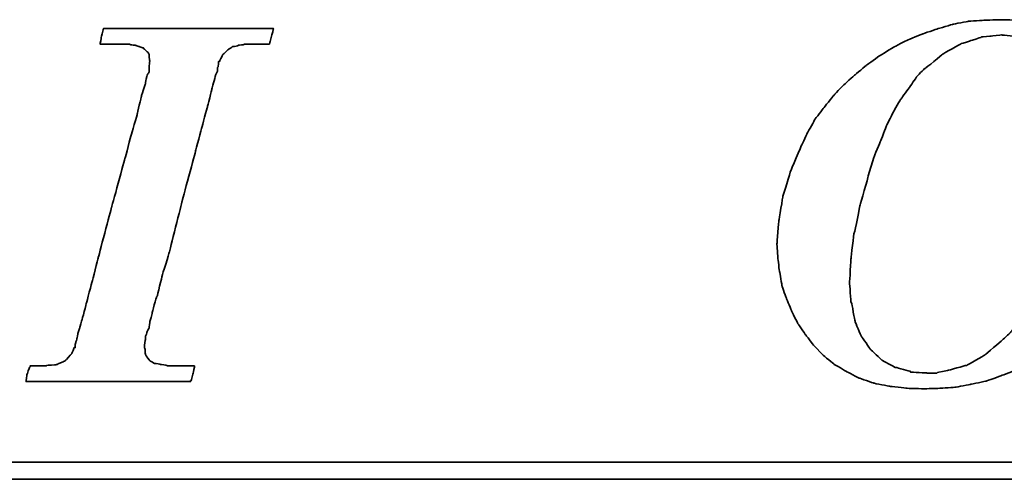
# Model space of a CAD drawing. Header units: millimetres. Extents: x 348 to 647, y 366 to 462.
# Tile 32 of 56: x 578.29 to 586.9, y 396.45 to 400.47. Entities that reach past the tile are written whole.
import ezdxf

# ---------------------------------------------------------------- set-up
doc = ezdxf.new("R2010")
doc.units = ezdxf.units.MM
doc.header["$LTSCALE"] = 0.15
doc.layers.add('DIM', color=4, linetype='CONTINUOUS')
doc.layers.add('layer 1', color=7, linetype='CONTINUOUS')

# ---------------------------------------------------------------- blocks, each defined once
blk = doc.blocks.new('TBI MOTION logo(完整正式版)')
at = {"layer": 'layer 1', "color": 22, "lineweight": 35}
for points, knots in [([(-11.34375, -6.98375), (-11.34375, -6.98375), (-10.91375, -7.43875), (-10.91375, -7.43875), (-10.91375, -7.43875), (-10.91375, -7.43875), (-10.38625, -7.87125), (-10.38625, -7.87125), (-10.38625, -7.87125), (-10.38625, -7.87125), (-9.81125, -8.20375), (-9.81125, -8.20375), (-9.81125, -8.20375), (-9.81125, -8.20375), (-9.21125, -8.51875), (-9.21125, -8.51875), (-9.21125, -8.51875), (-9.21125, -8.51875), (-8.51625, -8.75875), (-8.51625, -8.75875), (-8.51625, -8.75875), (-8.51625, -8.75875), (-7.77125, -8.90375), (-7.77125, -8.90375), (-7.77125, -8.90375), (-7.77125, -8.90375), (-6.97875, -8.99875), (-6.97875, -8.99875), (-6.97875, -8.99875), (-6.97875, -8.99875), (-6.14125, -9.02375), (-6.14125, -9.02375), (-6.14125, -9.02375), (-6.14125, -9.02375), (-5.37125, -8.99875), (-5.37125, -8.99875), (-5.37125, -8.99875), (-5.37125, -8.99875), (-4.65375, -8.94875), (-4.65375, -8.94875), (-4.65375, -8.94875), (-4.65375, -8.94875), (-3.93375, -8.80625), (-3.93375, -8.80625), (-3.93375, -8.80625), (-3.93375, -8.80625), (-3.21375, -8.66375), (-3.21375, -8.66375), (-3.21375, -8.66375), (-3.21375, -8.66375), (-2.49375, -8.39875), (-2.49375, -8.39875), (-2.49375, -8.39875), (-2.49375, -8.39875), (-1.79875, -8.13375), (-1.79875, -8.13375), (-1.79875, -8.13375), (-1.79875, -8.13375), (-1.17375, -7.84375), (-1.17375, -7.84375), (-1.17375, -7.84375), (-1.17375, -7.84375), (-0.52375, -7.46375), (-0.52375, -7.46375), (-0.52375, -7.46375), (-0.52375, -7.46375), (0.10124, -7.07875), (0.10124, -7.07875), (0.10124, -7.07875), (0.10124, -7.07875), (0.67625, -6.62375), (0.67625, -6.62375), (0.67625, -6.62375), (0.67625, -6.62375), (1.24874, -6.14375), (1.24874, -6.14375), (1.24874, -6.14375), (1.24874, -6.14375), (1.72874, -5.64125), (1.72874, -5.64125), (1.72874, -5.64125), (1.72874, -5.64125), (2.18624, -5.06375), (2.18624, -5.06375), (2.18624, -5.06375), (2.18624, -5.06375), (2.61625, -4.48874), (2.61625, -4.48874), (2.61625, -4.48874), (2.61625, -4.48874), (3.00125, -3.83874), (3.00125, -3.83874), (3.00125, -3.83874), (3.00125, -3.83874), (3.36124, -3.21374), (3.36124, -3.21374), (3.36124, -3.21374), (3.36124, -3.21374), (3.84374, -1.99125), (3.84374, -1.99125), (3.84374, -1.99125), (3.84374, -1.99125), (4.22625, -0.81875), (4.22625, -0.81875), (4.22625, -0.81875), (4.22625, -0.81875), (4.39125, 0.45624), (4.39125, 0.45624), (4.39125, 0.45624), (4.39125, 0.45624), (4.48874, 1.70124), (4.48874, 1.70124), (4.48874, 1.70124), (4.48874, 1.70124), (4.43874, 2.44625), (4.43874, 2.44625), (4.43874, 2.44625), (4.43874, 2.44625), (4.36874, 3.14125), (4.36874, 3.14125), (4.36874, 3.14125), (4.36874, 3.14125), (4.25125, 3.81125), (4.25125, 3.81125), (4.25125, 3.81125), (4.25125, 3.81125), (4.03124, 4.41125), (4.03124, 4.41125), (4.03124, 4.41125), (4.03124, 4.41125), (3.74374, 5.01125), (3.74374, 5.01125), (3.74374, 5.01125), (3.74374, 5.01125), (3.43124, 5.58875), (3.43124, 5.58875), (3.43124, 5.58875), (3.43124, 5.58875), (3.02625, 6.09125), (3.02625, 6.09125), (3.02625, 6.09125), (3.02625, 6.09125), (2.59374, 6.54875), (2.59374, 6.54875), (2.59374, 6.54875), (2.59374, 6.54875), (2.09124, 6.98125), (2.09124, 6.98125), (2.09124, 6.98125), (2.09124, 6.98125), (1.56124, 7.36625), (1.56124, 7.36625), (1.56124, 7.36625), (1.56124, 7.36625), (0.98624, 7.67625), (0.98624, 7.67625), (0.98624, 7.67625), (0.98624, 7.67625), (0.38624, 7.96375), (0.38624, 7.96375), (0.38624, 7.96375), (0.38624, 7.96375), (-0.25875, 8.15625), (-0.25875, 8.15625), (-0.25875, 8.15625), (-0.25875, 8.15625), (-0.98125, 8.30125), (-0.98125, 8.30125), (-0.98125, 8.30125), (-0.98125, 8.30125), (-1.70124, 8.37125), (-1.70124, 8.37125), (-1.70124, 8.37125), (-1.70124, 8.37125), (-2.49375, 8.39624), (-2.49375, 8.39624), (-2.49375, 8.39624), (-2.49375, 8.39624), (-3.28625, 8.37125), (-3.28625, 8.37125), (-3.28625, 8.37125), (-3.28625, 8.37125), (-4.05125, 8.32125), (-4.05125, 8.32125), (-4.05125, 8.32125), (-4.05125, 8.32125), (-4.77375, 8.18125), (-4.77375, 8.18125), (-4.77375, 8.18125), (-4.77375, 8.18125), (-5.51625, 7.96375), (-5.51625, 7.96375), (-5.51625, 7.96375), (-5.51625, 7.96375), (-6.21125, 7.72625), (-6.21125, 7.72625), (-6.21125, 7.72625), (-6.21125, 7.72625), (-6.92875, 7.43625), (-6.92875, 7.43625), (-6.92875, 7.43625), (-6.92875, 7.43625), (-7.57875, 7.10125), (-7.57875, 7.10125), (-7.57875, 7.10125), (-7.57875, 7.10125), (-8.24875, 6.69125), (-8.24875, 6.69125), (-8.24875, 6.69125), (-8.24875, 6.69125), (-8.84875, 6.26125), (-8.84875, 6.26125), (-8.84875, 6.26125), (-8.84875, 6.26125), (-9.42625, 5.78125), (-9.42625, 5.78125), (-9.42625, 5.78125), (-9.42625, 5.78125), (-9.95375, 5.30125), (-9.95375, 5.30125), (-9.95375, 5.30125), (-9.95375, 5.30125), (-10.43375, 4.79624), (-10.43375, 4.79624), (-10.43375, 4.79624), (-10.43375, 4.79624), (-10.88875, 4.22125), (-10.88875, 4.22125), (-10.88875, 4.22125), (-10.88875, 4.22125), (-11.29875, 3.69375), (-11.29875, 3.69375), (-11.29875, 3.69375), (-11.29875, 3.69375), (-11.63375, 3.09125), (-11.63375, 3.09125), (-11.63375, 3.09125), (-11.63375, 3.09125), (-11.91875, 2.49625), (-11.91875, 2.49625), (-11.91875, 2.49625), (-11.91875, 2.49625), (-12.44875, 1.24625), (-12.44875, 1.24625), (-12.44875, 1.24625), (-12.44875, 1.24625), (-12.80875, 0.06874), (-12.80875, 0.06874), (-12.80875, 0.06874), (-12.80875, 0.06874), (-12.99875, -1.07875), (-12.99875, -1.07875), (-12.99875, -1.07875), (-12.99875, -1.07875), (-13.09375, -2.18375), (-13.09375, -2.18375), (-13.09375, -2.18375), (-13.09375, -2.18375), (-13.04875, -2.85375), (-13.04875, -2.85375), (-13.04875, -2.85375), (-13.04875, -2.85375), (-12.97375, -3.50375), (-12.97375, -3.50375), (-12.97375, -3.50375), (-12.97375, -3.50375), (-12.95375, -3.50375), (-12.95375, -3.50375), (-12.95375, -3.50375), (-12.95375, -3.50375), (-12.85375, -4.17375), (-12.85375, -4.17375), (-12.85375, -4.17375), (-12.85375, -4.17375), (-12.63875, -4.77624), (-12.63875, -4.77624), (-12.63875, -4.77624), (-12.63875, -4.77624), (-12.39875, -5.35125), (-12.39875, -5.35125), (-12.39875, -5.35125), (-12.39875, -5.35125), (-12.11375, -5.92875), (-12.11375, -5.92875), (-12.11375, -5.92875), (-12.11375, -5.92875), (-11.75375, -6.45375), (-11.75375, -6.45375), (-11.75375, -6.45375), (-11.75375, -6.45375), (-11.34375, -6.98375), (-11.34375, -6.98375)], [0, 0, 0, 0, 0.01369863, 0.01369863, 0.01369863, 0.01369864, 0.02739726, 0.02739726, 0.02739726, 0.02739727, 0.04109589, 0.04109589, 0.04109589, 0.0410959, 0.05479452, 0.05479452, 0.05479452, 0.05479453, 0.06849315, 0.06849315, 0.06849315, 0.06849316, 0.08219178, 0.08219178, 0.08219178, 0.08219179, 0.09589041, 0.09589041, 0.09589041, 0.09589042, 0.10958904, 0.10958904, 0.10958904, 0.10958905, 0.12328767, 0.12328767, 0.12328767, 0.12328768, 0.1369863, 0.1369863, 0.1369863, 0.13698631, 0.15068493, 0.15068493, 0.15068493, 0.15068494, 0.16438356, 0.16438356, 0.16438356, 0.16438357, 0.17808219, 0.17808219, 0.17808219, 0.1780822, 0.19178082, 0.19178082, 0.19178082, 0.19178083, 0.20547945, 0.20547945, 0.20547945, 0.20547946, 0.21917808, 0.21917808, 0.21917808, 0.21917809, 0.23287671, 0.23287671, 0.23287671, 0.23287672, 0.24657534, 0.24657534, 0.24657534, 0.24657535, 0.26027397, 0.26027397, 0.26027397, 0.26027398, 0.2739726, 0.2739726, 0.2739726, 0.27397261, 0.28767123, 0.28767123, 0.28767123, 0.28767124, 0.30136986, 0.30136986, 0.30136986, 0.30136987, 0.31506849, 0.31506849, 0.31506849, 0.3150685, 0.32876712, 0.32876712, 0.32876712, 0.32876713, 0.34246575, 0.34246575, 0.34246575, 0.34246576, 0.35616438, 0.35616438, 0.35616438, 0.35616439, 0.36986301, 0.36986301, 0.36986301, 0.36986302, 0.38356164, 0.38356164, 0.38356164, 0.38356165, 0.39726027, 0.39726027, 0.39726027, 0.39726028, 0.4109589, 0.4109589, 0.4109589, 0.41095891, 0.42465753, 0.42465753, 0.42465753, 0.42465754, 0.43835616, 0.43835616, 0.43835616, 0.43835617, 0.45205479, 0.45205479, 0.45205479, 0.4520548, 0.46575342, 0.46575342, 0.46575342, 0.46575343, 0.47945205, 0.47945205, 0.47945205, 0.47945206, 0.49315068, 0.49315068, 0.49315068, 0.49315069, 0.50684932, 0.50684932, 0.50684932, 0.50684933, 0.52054795, 0.52054795, 0.52054795, 0.52054796, 0.53424658, 0.53424658, 0.53424658, 0.53424659, 0.54794521, 0.54794521, 0.54794521, 0.54794522, 0.56164384, 0.56164384, 0.56164384, 0.56164385, 0.57534247, 0.57534247, 0.57534247, 0.57534248, 0.5890411, 0.5890411, 0.5890411, 0.58904111, 0.60273973, 0.60273973, 0.60273973, 0.60273974, 0.61643836, 0.61643836, 0.61643836, 0.61643837, 0.63013699, 0.63013699, 0.63013699, 0.630137, 0.64383562, 0.64383562, 0.64383562, 0.64383563, 0.65753425, 0.65753425, 0.65753425, 0.65753426, 0.67123288, 0.67123288, 0.67123288, 0.67123289, 0.68493151, 0.68493151, 0.68493151, 0.68493152, 0.69863014, 0.69863014, 0.69863014, 0.69863015, 0.71232877, 0.71232877, 0.71232877, 0.71232878, 0.7260274, 0.7260274, 0.7260274, 0.72602741, 0.73972603, 0.73972603, 0.73972603, 0.73972604, 0.75342466, 0.75342466, 0.75342466, 0.75342467, 0.76712329, 0.76712329, 0.76712329, 0.7671233, 0.78082192, 0.78082192, 0.78082192, 0.78082193, 0.79452055, 0.79452055, 0.79452055, 0.79452056, 0.80821918, 0.80821918, 0.80821918, 0.80821919, 0.82191781, 0.82191781, 0.82191781, 0.82191782, 0.83561644, 0.83561644, 0.83561644, 0.83561645, 0.84931507, 0.84931507, 0.84931507, 0.84931508, 0.8630137, 0.8630137, 0.8630137, 0.86301371, 0.87671233, 0.87671233, 0.87671233, 0.87671234, 0.89041096, 0.89041096, 0.89041096, 0.89041097, 0.90410959, 0.90410959, 0.90410959, 0.9041096, 0.91780822, 0.91780822, 0.91780822, 0.91780823, 0.93150685, 0.93150685, 0.93150685, 0.93150686, 0.94520548, 0.94520548, 0.94520548, 0.94520549, 0.95890411, 0.95890411, 0.95890411, 0.95890412, 0.97260274, 0.97260274, 0.97260274, 0.97260275, 0.98630137, 0.98630137, 0.98630137, 0.98630138, 1, 1, 1, 1]), ([(-40.59125, -7.94375), (-40.59125, -7.94375), (-40.97375, -7.94375), (-40.97375, -7.94375), (-40.97375, -7.94375), (-40.97375, -7.94375), (-41.38125, -7.94375), (-41.38125, -7.94375), (-41.38125, -7.94375), (-41.38125, -7.94375), (-41.54875, -7.94375), (-41.54875, -7.94375), (-41.54875, -7.94375), (-41.54875, -7.94375), (-41.59875, -7.94375), (-41.59875, -7.94375), (-41.59875, -7.94375), (-41.59875, -7.94375), (-41.88375, -7.94375), (-41.88375, -7.94375), (-41.88375, -7.94375), (-41.88375, -7.94375), (-41.90875, -7.91875), (-41.90875, -7.91875), (-41.90875, -7.91875), (-41.90875, -7.91875), (-42.19875, -7.87125), (-42.19875, -7.87125), (-42.19875, -7.87125), (-42.19875, -7.87125), (-42.43875, -7.82375), (-42.43875, -7.82375), (-42.43875, -7.82375), (-42.43875, -7.82375), (-42.45875, -7.82375), (-42.45875, -7.82375), (-42.45875, -7.82375), (-42.45875, -7.82375), (-42.48625, -7.82375), (-42.48625, -7.82375), (-42.48625, -7.82375), (-42.48625, -7.82375), (-42.67625, -7.72375), (-42.67625, -7.72375), (-42.67625, -7.72375), (-42.67625, -7.72375), (-42.70125, -7.70375), (-42.70125, -7.70375), (-42.70125, -7.70375), (-42.70125, -7.70375), (-42.72375, -7.67875), (-42.72375, -7.67875), (-42.72375, -7.67875), (-42.72375, -7.67875), (-42.86875, -7.48875), (-42.86875, -7.48875), (-42.86875, -7.48875), (-42.86875, -7.48875), (-42.89375, -7.43875), (-42.89375, -7.43875), (-42.89375, -7.43875), (-42.89375, -7.43875), (-42.91875, -7.38875), (-42.91875, -7.38875), (-42.91875, -7.38875), (-42.91875, -7.38875), (-42.93875, -7.12875), (-42.93875, -7.12875), (-42.93875, -7.12875), (-42.93875, -7.12875), (-42.96375, -7.10375), (-42.96375, -7.10375), (-42.96375, -7.10375), (-42.96375, -7.10375), (-42.96375, -7.05375), (-42.96375, -7.05375), (-42.96375, -7.05375), (-42.96375, -7.05375), (-42.96375, -7.00875), (-42.96375, -7.00875), (-42.96375, -7.00875), (-42.96375, -7.00875), (-42.91875, -6.69625), (-42.91875, -6.69625), (-42.91875, -6.69625), (-42.91875, -6.69625), (-42.91875, -6.62375), (-42.91875, -6.62375), (-42.91875, -6.62375), (-42.91875, -6.62375), (-42.91875, -6.59625), (-42.91875, -6.59625), (-42.91875, -6.59625), (-42.91875, -6.59625), (-42.91875, -6.57375), (-42.91875, -6.57375), (-42.91875, -6.57375), (-42.91875, -6.57375), (-42.91875, -6.52875), (-42.91875, -6.52875), (-42.91875, -6.52875), (-42.91875, -6.52875), (-42.89375, -6.50375), (-42.89375, -6.50375), (-42.89375, -6.50375), (-42.89375, -6.50375), (-42.84375, -6.38375), (-42.84375, -6.38375), (-42.84375, -6.38375), (-42.84375, -6.38375), (-42.84375, -6.35875), (-42.84375, -6.35875), (-42.84375, -6.35875), (-42.84375, -6.35875), (-42.74625, -6.14375), (-42.74625, -6.14375), (-42.74625, -6.14375), (-42.74625, -6.14375), (-42.70125, -5.85375), (-42.70125, -5.85375), (-42.70125, -5.85375), (-42.70125, -5.85375), (-42.60375, -5.47125), (-42.60375, -5.47125), (-42.60375, -5.47125), (-42.60375, -5.47125), (-42.60375, -5.44875), (-42.60375, -5.44875), (-42.60375, -5.44875), (-42.60375, -5.44875), (-42.38875, -4.67875), (-42.38875, -4.67875), (-42.38875, -4.67875), (-42.38875, -4.67875), (-42.36375, -4.65375), (-42.36375, -4.65375), (-42.36375, -4.65375), (-42.36375, -4.65375), (-42.12375, -3.69625), (-42.12375, -3.69625), (-42.12375, -3.69625), (-42.12375, -3.69625), (-42.12375, -3.67374), (-42.12375, -3.67374), (-42.12375, -3.67374), (-42.12375, -3.67374), (-41.78875, -2.59374), (-41.78875, -2.59374), (-41.78875, -2.59374), (-41.78875, -2.59374), (-41.18875, -0.19375), (-41.18875, -0.19375), (-41.18875, -0.19375), (-41.18875, -0.19375), (-40.54375, 2.20624), (-40.54375, 2.20624), (-40.54375, 2.20624), (-40.54375, 2.20624), (-40.25375, 3.30875), (-40.25375, 3.30875), (-40.25375, 3.30875), (-40.25375, 3.30875), (-39.98875, 4.27125), (-39.98875, 4.27125), (-39.98875, 4.27125), (-39.98875, 4.27125), (-39.77375, 5.13125), (-39.77375, 5.13125), (-39.77375, 5.13125), (-39.77375, 5.13125), (-39.67875, 5.47125), (-39.67875, 5.47125), (-39.67875, 5.47125), (-39.67875, 5.47125), (-39.60375, 5.75625), (-39.60375, 5.75625), (-39.60375, 5.75625), (-39.60375, 5.75625), (-39.60375, 5.78125), (-39.60375, 5.78125), (-39.60375, 5.78125), (-39.60375, 5.78125), (-39.50875, 5.97125), (-39.50875, 5.97125), (-39.50875, 5.97125), (-39.50875, 5.97125), (-39.50875, 6.13875), (-39.50875, 6.13875), (-39.50875, 6.13875), (-39.50875, 6.13875), (-39.48625, 6.16625), (-39.48625, 6.16625), (-39.48625, 6.16625), (-39.48625, 6.16625), (-39.46125, 6.28625), (-39.46125, 6.28625), (-39.46125, 6.28625), (-39.46125, 6.28625), (-39.46125, 6.42625), (-39.46125, 6.42625), (-39.46125, 6.42625), (-39.46125, 6.42625), (-39.41375, 6.42625), (-39.41375, 6.42625), (-39.41375, 6.42625), (-39.41375, 6.42625), (-39.29375, 6.69125), (-39.29375, 6.69125), (-39.29375, 6.69125), (-39.29375, 6.69125), (-39.26875, 6.74125), (-39.26875, 6.74125), (-39.26875, 6.74125), (-39.26875, 6.74125), (-39.24375, 6.76625), (-39.24375, 6.76625), (-39.24375, 6.76625), (-39.24375, 6.76625), (-38.98375, 7.00624), (-38.98375, 7.00624), (-38.98375, 7.00624), (-38.98375, 7.00624), (-38.95625, 7.02624), (-38.95625, 7.02624), (-38.95625, 7.02624), (-38.95625, 7.02624), (-38.78875, 7.12624), (-38.78875, 7.12624), (-38.78875, 7.12624), (-38.78875, 7.12624), (-38.76375, 7.12624), (-38.76375, 7.12624), (-38.76375, 7.12624), (-38.76375, 7.12624), (-38.74375, 7.12624), (-38.74375, 7.12624), (-38.74375, 7.12624), (-38.74375, 7.12624), (-38.52875, 7.17125), (-38.52875, 7.17125), (-38.52875, 7.17125), (-38.52875, 7.17125), (-38.52875, 7.19624), (-38.52875, 7.19624), (-38.52875, 7.19624), (-38.52875, 7.19624), (-38.50375, 7.19624), (-38.50375, 7.19624), (-38.50375, 7.19624), (-38.50375, 7.19624), (-38.26125, 7.21875), (-38.26125, 7.21875), (-38.26125, 7.21875), (-38.26125, 7.21875), (-38.23875, 7.24624), (-38.23875, 7.24624), (-38.23875, 7.24624), (-38.23875, 7.24624), (-38.21625, 7.24624), (-38.21625, 7.24624), (-38.21625, 7.24624), (-38.21625, 7.24624), (-38.18875, 7.24624), (-38.18875, 7.24624), (-38.18875, 7.24624), (-38.18875, 7.24624), (-37.90375, 7.24624), (-37.90375, 7.24624), (-37.90375, 7.24624), (-37.90375, 7.24624), (-37.85375, 7.24624), (-37.85375, 7.24624), (-37.85375, 7.24624), (-37.85375, 7.24624), (-37.75875, 7.24624), (-37.75875, 7.24624), (-37.75875, 7.24624), (-37.75875, 7.24624), (-37.42375, 7.24624), (-37.42375, 7.24624), (-37.42375, 7.24624), (-37.42375, 7.24624), (-37.08875, 7.24624), (-37.08875, 7.24624), (-37.08875, 7.24624), (-37.08875, 7.24624), (-37.06375, 7.24624), (-37.06375, 7.24624), (-37.06375, 7.24624), (-37.06375, 7.24624), (-37.06375, 7.26624), (-37.06375, 7.26624), (-37.06375, 7.26624), (-37.06375, 7.26624), (-37.03875, 7.29125), (-37.03875, 7.29125), (-37.03875, 7.29125), (-37.03875, 7.29125), (-37.03875, 7.31625), (-37.03875, 7.31625), (-37.03875, 7.31625), (-37.03875, 7.31625), (-36.94125, 7.67625), (-36.94125, 7.67625), (-36.94125, 7.67625), (-36.94125, 7.67625), (-36.86875, 7.98625), (-36.86875, 7.98625), (-36.86875, 7.98625), (-36.86875, 7.98625), (-36.98875, 7.98625), (-36.98875, 7.98625), (-36.98875, 7.98625), (-36.98875, 7.98625), (-37.42375, 7.98625), (-37.42375, 7.98625), (-37.42375, 7.98625), (-37.42375, 7.98625), (-37.94875, 7.98625), (-37.94875, 7.98625), (-37.94875, 7.98625), (-37.94875, 7.98625), (-38.57375, 7.98625), (-38.57375, 7.98625), (-38.57375, 7.98625), (-38.57375, 7.98625), (-39.29375, 7.98625), (-39.29375, 7.98625), (-39.29375, 7.98625), (-39.29375, 7.98625), (-40.82875, 7.98625), (-40.82875, 7.98625), (-40.82875, 7.98625), (-40.82875, 7.98625), (-42.36375, 7.98625), (-42.36375, 7.98625), (-42.36375, 7.98625), (-42.36375, 7.98625), (-43.08375, 7.98625), (-43.08375, 7.98625), (-43.08375, 7.98625), (-43.08375, 7.98625), (-43.70875, 7.98625), (-43.70875, 7.98625), (-43.70875, 7.98625), (-43.70875, 7.98625), (-44.23375, 7.98625), (-44.23375, 7.98625), (-44.23375, 7.98625), (-44.23375, 7.98625), (-44.66875, 7.98625), (-44.66875, 7.98625), (-44.66875, 7.98625), (-44.66875, 7.98625), (-44.88375, 7.98625), (-44.88375, 7.98625), (-44.88375, 7.98625), (-44.88375, 7.98625), (-44.90875, 7.94125), (-44.90875, 7.94125), (-44.90875, 7.94125), (-44.90875, 7.94125), (-44.90875, 7.91625), (-44.90875, 7.91625), (-44.90875, 7.91625), (-44.90875, 7.91625), (-45.00375, 7.55625), (-45.00375, 7.55625), (-45.00375, 7.55625), (-45.00375, 7.55625), (-45.05375, 7.24624), (-45.05375, 7.24624), (-45.05375, 7.24624), (-45.05375, 7.24624), (-44.61875, 7.24624), (-44.61875, 7.24624), (-44.61875, 7.24624), (-44.61875, 7.24624), (-44.11375, 7.24624), (-44.11375, 7.24624), (-44.11375, 7.24624), (-44.11375, 7.24624), (-43.99375, 7.24624), (-43.99375, 7.24624), (-43.99375, 7.24624), (-43.99375, 7.24624), (-43.94625, 7.24624), (-43.94625, 7.24624), (-43.94625, 7.24624), (-43.94625, 7.24624), (-43.92374, 7.24624), (-43.92374, 7.24624), (-43.92374, 7.24624), (-43.92374, 7.24624), (-43.65875, 7.24624), (-43.65875, 7.24624), (-43.65875, 7.24624), (-43.65875, 7.24624), (-43.63875, 7.21875), (-43.63875, 7.21875), (-43.63875, 7.21875), (-43.63875, 7.21875), (-43.46875, 7.19624), (-43.46875, 7.19624), (-43.46875, 7.19624), (-43.46875, 7.19624), (-43.39875, 7.19624), (-43.39875, 7.19624), (-43.39875, 7.19624), (-43.39875, 7.19624), (-43.37125, 7.17125), (-43.37125, 7.17125), (-43.37125, 7.17125), (-43.37125, 7.17125), (-43.34875, 7.17125), (-43.34875, 7.17125), (-43.34875, 7.17125), (-43.34875, 7.17125), (-43.20375, 7.12624), (-43.20375, 7.12624), (-43.20375, 7.12624), (-43.20375, 7.12624), (-43.05875, 7.07624), (-43.05875, 7.07624), (-43.05875, 7.07624), (-43.05875, 7.07624), (-43.01375, 7.07624), (-43.01375, 7.07624), (-43.01375, 7.07624), (-43.01375, 7.07624), (-42.98875, 7.02624), (-42.98875, 7.02624), (-42.98875, 7.02624), (-42.98875, 7.02624), (-42.79875, 6.86125), (-42.79875, 6.86125), (-42.79875, 6.86125), (-42.79875, 6.86125), (-42.77375, 6.81125), (-42.77375, 6.81125), (-42.77375, 6.81125), (-42.77375, 6.81125), (-42.74625, 6.76625), (-42.74625, 6.76625), (-42.74625, 6.76625), (-42.74625, 6.76625), (-42.72375, 6.47625), (-42.72375, 6.47625), (-42.72375, 6.47625), (-42.72375, 6.47625), (-42.70125, 6.45124), (-42.70125, 6.45124), (-42.70125, 6.45124), (-42.70125, 6.45124), (-42.70125, 6.42625), (-42.70125, 6.42625), (-42.70125, 6.42625), (-42.70125, 6.42625), (-42.72375, 6.40625), (-42.72375, 6.40625), (-42.72375, 6.40625), (-42.72375, 6.40625), (-42.74625, 5.97125), (-42.74625, 5.97125), (-42.74625, 5.97125), (-42.74625, 5.97125), (-42.74625, 5.94625), (-42.74625, 5.94625), (-42.74625, 5.94625), (-42.74625, 5.94625), (-42.74625, 5.92625), (-42.74625, 5.92625), (-42.74625, 5.92625), (-42.74625, 5.92625), (-42.77375, 5.87625), (-42.77375, 5.87625), (-42.77375, 5.87625), (-42.77375, 5.87625), (-42.81875, 5.80625), (-42.81875, 5.80625), (-42.81875, 5.80625), (-42.81875, 5.80625), (-42.86875, 5.63625), (-42.86875, 5.63625), (-42.86875, 5.63625), (-42.86875, 5.63625), (-42.91875, 5.39625), (-42.91875, 5.39625), (-42.91875, 5.39625), (-42.91875, 5.39625), (-42.91875, 5.37124), (-42.91875, 5.37124), (-42.91875, 5.37124), (-42.91875, 5.37124), (-43.01375, 5.10874), (-43.01375, 5.10874), (-43.01375, 5.10874), (-43.01375, 5.10874), (-43.10875, 4.77124), (-43.10875, 4.77124), (-43.10875, 4.77124), (-43.10875, 4.77124), (-43.29875, 3.95625), (-43.29875, 3.95625), (-43.29875, 3.95625), (-43.29875, 3.95625), (-43.58875, 2.95125), (-43.58875, 2.95125), (-43.58875, 2.95125), (-43.58875, 2.95125), (-43.87375, 1.87125), (-43.87375, 1.87125), (-43.87375, 1.87125), (-43.87375, 1.87125), (-44.52625, -0.50374), (-44.52625, -0.50374), (-44.52625, -0.50374), (-44.52625, -0.50374), (-45.14875, -2.85375), (-45.14875, -2.85375), (-45.14875, -2.85375), (-45.14875, -2.85375), (-45.43375, -3.95875), (-45.43375, -3.95875), (-45.43375, -3.95875), (-45.43375, -3.95875), (-45.69875, -4.96875), (-45.69875, -4.96875), (-45.69875, -4.96875), (-45.69875, -4.96875), (-45.91375, -5.78375), (-45.91375, -5.78375), (-45.91375, -5.78375), (-45.91375, -5.78375), (-46.01375, -6.11875), (-46.01375, -6.11875), (-46.01375, -6.11875), (-46.01375, -6.11875), (-46.01375, -6.14375), (-46.01375, -6.14375), (-46.01375, -6.14375), (-46.01375, -6.14375), (-46.10875, -6.40875), (-46.10875, -6.40875), (-46.10875, -6.40875), (-46.10875, -6.40875), (-46.15375, -6.64875), (-46.15375, -6.64875), (-46.15375, -6.64875), (-46.15375, -6.64875), (-46.20375, -6.83875), (-46.20375, -6.83875), (-46.20375, -6.83875), (-46.20375, -6.83875), (-46.22875, -6.93375), (-46.22875, -6.93375), (-46.22875, -6.93375), (-46.22875, -6.93375), (-46.22875, -7.07875), (-46.22875, -7.07875), (-46.22875, -7.07875), (-46.22875, -7.07875), (-46.27375, -7.07875), (-46.27375, -7.07875), (-46.27375, -7.07875), (-46.27375, -7.07875), (-46.39375, -7.34375), (-46.39375, -7.34375), (-46.39375, -7.34375), (-46.39375, -7.34375), (-46.39375, -7.36875), (-46.39375, -7.36875), (-46.39375, -7.36875), (-46.39375, -7.36875), (-46.42125, -7.38875), (-46.42125, -7.38875), (-46.42125, -7.38875), (-46.42125, -7.38875), (-46.68375, -7.67875), (-46.68375, -7.67875), (-46.68375, -7.67875), (-46.68375, -7.67875), (-46.70875, -7.70375), (-46.70875, -7.70375), (-46.70875, -7.70375), (-46.70875, -7.70375), (-46.75375, -7.72375), (-46.75375, -7.72375), (-46.75375, -7.72375), (-46.75375, -7.72375), (-47.08875, -7.87125), (-47.08875, -7.87125), (-47.08875, -7.87125), (-47.08875, -7.87125), (-47.11625, -7.87125), (-47.11625, -7.87125), (-47.11625, -7.87125), (-47.11625, -7.87125), (-47.13875, -7.89375), (-47.13875, -7.89375), (-47.13875, -7.89375), (-47.13875, -7.89375), (-47.56875, -7.91875), (-47.56875, -7.91875), (-47.56875, -7.91875), (-47.56875, -7.91875), (-47.59625, -7.94375), (-47.59625, -7.94375), (-47.59625, -7.94375), (-47.59625, -7.94375), (-47.64375, -7.94375), (-47.64375, -7.94375), (-47.64375, -7.94375), (-47.64375, -7.94375), (-47.73625, -7.94375), (-47.73625, -7.94375), (-47.73625, -7.94375), (-47.73625, -7.94375), (-48.07375, -7.94375), (-48.07375, -7.94375), (-48.07375, -7.94375), (-48.07375, -7.94375), (-48.36125, -7.94375), (-48.36125, -7.94375), (-48.36125, -7.94375), (-48.36125, -7.94375), (-48.36125, -7.96625), (-48.36125, -7.96625), (-48.36125, -7.96625), (-48.36125, -7.96625), (-48.36125, -7.99125), (-48.36125, -7.99125), (-48.36125, -7.99125), (-48.36125, -7.99125), (-48.38875, -8.01375), (-48.38875, -8.01375), (-48.38875, -8.01375), (-48.38875, -8.01375), (-48.50875, -8.34875), (-48.50875, -8.34875), (-48.50875, -8.34875), (-48.50875, -8.34875), (-48.55375, -8.68625), (-48.55375, -8.68625), (-48.55375, -8.68625), (-48.55375, -8.68625), (-48.45875, -8.68625), (-48.45875, -8.68625), (-48.45875, -8.68625), (-48.45875, -8.68625), (-48.07375, -8.68625), (-48.07375, -8.68625), (-48.07375, -8.68625), (-48.07375, -8.68625), (-47.52375, -8.68625), (-47.52375, -8.68625), (-47.52375, -8.68625), (-47.52375, -8.68625), (-46.92375, -8.68625), (-46.92375, -8.68625), (-46.92375, -8.68625), (-46.92375, -8.68625), (-46.25375, -8.68625), (-46.25375, -8.68625), (-46.25375, -8.68625), (-46.25375, -8.68625), (-46.20375, -8.68625), (-46.20375, -8.68625), (-46.20375, -8.68625), (-46.20375, -8.68625), (-44.71375, -8.68625), (-44.71375, -8.68625), (-44.71375, -8.68625), (-44.71375, -8.68625), (-43.22875, -8.68625), (-43.22875, -8.68625), (-43.22875, -8.68625), (-43.22875, -8.68625), (-42.55875, -8.68625), (-42.55875, -8.68625), (-42.55875, -8.68625), (-42.55875, -8.68625), (-42.50875, -8.68625), (-42.50875, -8.68625), (-42.50875, -8.68625), (-42.50875, -8.68625), (-41.93375, -8.68625), (-41.93375, -8.68625), (-41.93375, -8.68625), (-41.93375, -8.68625), (-41.38125, -8.68625), (-41.38125, -8.68625), (-41.38125, -8.68625), (-41.38125, -8.68625), (-40.97375, -8.68625), (-40.97375, -8.68625), (-40.97375, -8.68625), (-40.97375, -8.68625), (-40.78125, -8.68625), (-40.78125, -8.68625), (-40.78125, -8.68625), (-40.78125, -8.68625), (-40.78125, -8.63875), (-40.78125, -8.63875), (-40.78125, -8.63875), (-40.78125, -8.63875), (-40.75875, -8.63875), (-40.75875, -8.63875), (-40.75875, -8.63875), (-40.75875, -8.63875), (-40.66375, -8.27875), (-40.66375, -8.27875), (-40.66375, -8.27875), (-40.66375, -8.27875), (-40.59125, -7.94375), (-40.59125, -7.94375)], [0, 0, 0, 0, 0.00558659, 0.00558659, 0.00558659, 0.0055866, 0.01117318, 0.01117318, 0.01117318, 0.01117319, 0.01675978, 0.01675978, 0.01675978, 0.01675979, 0.02234637, 0.02234637, 0.02234637, 0.02234638, 0.02793296, 0.02793296, 0.02793296, 0.02793297, 0.03351955, 0.03351955, 0.03351955, 0.03351956, 0.03910615, 0.03910615, 0.03910615, 0.03910616, 0.04469274, 0.04469274, 0.04469274, 0.04469275, 0.05027933, 0.05027933, 0.05027933, 0.05027934, 0.05586592, 0.05586592, 0.05586592, 0.05586593, 0.06145251, 0.06145251, 0.06145251, 0.06145252, 0.06703911, 0.06703911, 0.06703911, 0.06703912, 0.0726257, 0.0726257, 0.0726257, 0.07262571, 0.07821229, 0.07821229, 0.07821229, 0.0782123, 0.08379888, 0.08379888, 0.08379888, 0.08379889, 0.08938547, 0.08938547, 0.08938547, 0.08938548, 0.09497207, 0.09497207, 0.09497207, 0.09497208, 0.10055866, 0.10055866, 0.10055866, 0.10055867, 0.10614525, 0.10614525, 0.10614525, 0.10614526, 0.11173184, 0.11173184, 0.11173184, 0.11173185, 0.11731844, 0.11731844, 0.11731844, 0.11731845, 0.12290503, 0.12290503, 0.12290503, 0.12290504, 0.12849162, 0.12849162, 0.12849162, 0.12849163, 0.13407821, 0.13407821, 0.13407821, 0.13407822, 0.1396648, 0.1396648, 0.1396648, 0.13966481, 0.1452514, 0.1452514, 0.1452514, 0.14525141, 0.15083799, 0.15083799, 0.15083799, 0.150838, 0.15642458, 0.15642458, 0.15642458, 0.15642459, 0.16201117, 0.16201117, 0.16201117, 0.16201118, 0.16759777, 0.16759777, 0.16759777, 0.16759778, 0.17318436, 0.17318436, 0.17318436, 0.17318437, 0.17877095, 0.17877095, 0.17877095, 0.17877096, 0.18435754, 0.18435754, 0.18435754, 0.18435755, 0.18994413, 0.18994413, 0.18994413, 0.18994414, 0.19553073, 0.19553073, 0.19553073, 0.19553074, 0.20111732, 0.20111732, 0.20111732, 0.20111733, 0.20670391, 0.20670391, 0.20670391, 0.20670392, 0.2122905, 0.2122905, 0.2122905, 0.21229051, 0.21787709, 0.21787709, 0.21787709, 0.2178771, 0.22346369, 0.22346369, 0.22346369, 0.2234637, 0.22905028, 0.22905028, 0.22905028, 0.22905029, 0.23463687, 0.23463687, 0.23463687, 0.23463688, 0.24022346, 0.24022346, 0.24022346, 0.24022347, 0.24581006, 0.24581006, 0.24581006, 0.24581007, 0.25139665, 0.25139665, 0.25139665, 0.25139666, 0.25698324, 0.25698324, 0.25698324, 0.25698325, 0.26256983, 0.26256983, 0.26256983, 0.26256984, 0.26815642, 0.26815642, 0.26815642, 0.26815643, 0.27374302, 0.27374302, 0.27374302, 0.27374303, 0.27932961, 0.27932961, 0.27932961, 0.27932962, 0.2849162, 0.2849162, 0.2849162, 0.28491621, 0.29050279, 0.29050279, 0.29050279, 0.2905028, 0.29608939, 0.29608939, 0.29608939, 0.2960894, 0.30167598, 0.30167598, 0.30167598, 0.30167599, 0.30726257, 0.30726257, 0.30726257, 0.30726258, 0.31284916, 0.31284916, 0.31284916, 0.31284917, 0.31843575, 0.31843575, 0.31843575, 0.31843576, 0.32402235, 0.32402235, 0.32402235, 0.32402236, 0.32960894, 0.32960894, 0.32960894, 0.32960895, 0.33519553, 0.33519553, 0.33519553, 0.33519554, 0.34078212, 0.34078212, 0.34078212, 0.34078213, 0.34636872, 0.34636872, 0.34636872, 0.34636873, 0.35195531, 0.35195531, 0.35195531, 0.35195532, 0.3575419, 0.3575419, 0.3575419, 0.35754191, 0.36312849, 0.36312849, 0.36312849, 0.3631285, 0.36871508, 0.36871508, 0.36871508, 0.36871509, 0.37430168, 0.37430168, 0.37430168, 0.37430169, 0.37988827, 0.37988827, 0.37988827, 0.37988828, 0.38547486, 0.38547486, 0.38547486, 0.38547487, 0.39106145, 0.39106145, 0.39106145, 0.39106146, 0.39664804, 0.39664804, 0.39664804, 0.39664805, 0.40223464, 0.40223464, 0.40223464, 0.40223465, 0.40782123, 0.40782123, 0.40782123, 0.40782124, 0.41340782, 0.41340782, 0.41340782, 0.41340783, 0.41899441, 0.41899441, 0.41899441, 0.41899442, 0.42458101, 0.42458101, 0.42458101, 0.42458102, 0.4301676, 0.4301676, 0.4301676, 0.43016761, 0.43575419, 0.43575419, 0.43575419, 0.4357542, 0.44134078, 0.44134078, 0.44134078, 0.44134079, 0.44692737, 0.44692737, 0.44692737, 0.44692738, 0.45251397, 0.45251397, 0.45251397, 0.45251398, 0.45810056, 0.45810056, 0.45810056, 0.45810057, 0.46368715, 0.46368715, 0.46368715, 0.46368716, 0.46927374, 0.46927374, 0.46927374, 0.46927375, 0.47486034, 0.47486034, 0.47486034, 0.47486035, 0.48044693, 0.48044693, 0.48044693, 0.48044694, 0.48603352, 0.48603352, 0.48603352, 0.48603353, 0.49162011, 0.49162011, 0.49162011, 0.49162012, 0.4972067, 0.4972067, 0.4972067, 0.49720671, 0.5027933, 0.5027933, 0.5027933, 0.50279331, 0.50837989, 0.50837989, 0.50837989, 0.5083799, 0.51396648, 0.51396648, 0.51396648, 0.51396649, 0.51955307, 0.51955307, 0.51955307, 0.51955308, 0.52513966, 0.52513966, 0.52513966, 0.52513967, 0.53072626, 0.53072626, 0.53072626, 0.53072627, 0.53631285, 0.53631285, 0.53631285, 0.53631286, 0.54189944, 0.54189944, 0.54189944, 0.54189945, 0.54748603, 0.54748603, 0.54748603, 0.54748604, 0.55307263, 0.55307263, 0.55307263, 0.55307264, 0.55865922, 0.55865922, 0.55865922, 0.55865923, 0.56424581, 0.56424581, 0.56424581, 0.56424582, 0.5698324, 0.5698324, 0.5698324, 0.56983241, 0.57541899, 0.57541899, 0.57541899, 0.575419, 0.58100559, 0.58100559, 0.58100559, 0.5810056, 0.58659218, 0.58659218, 0.58659218, 0.58659219, 0.59217877, 0.59217877, 0.59217877, 0.59217878, 0.59776536, 0.59776536, 0.59776536, 0.59776537, 0.60335196, 0.60335196, 0.60335196, 0.60335197, 0.60893855, 0.60893855, 0.60893855, 0.60893856, 0.61452514, 0.61452514, 0.61452514, 0.61452515, 0.62011173, 0.62011173, 0.62011173, 0.62011174, 0.62569832, 0.62569832, 0.62569832, 0.62569833, 0.63128492, 0.63128492, 0.63128492, 0.63128493, 0.63687151, 0.63687151, 0.63687151, 0.63687152, 0.6424581, 0.6424581, 0.6424581, 0.64245811, 0.64804469, 0.64804469, 0.64804469, 0.6480447, 0.65363128, 0.65363128, 0.65363128, 0.65363129, 0.65921788, 0.65921788, 0.65921788, 0.65921789, 0.66480447, 0.66480447, 0.66480447, 0.66480448, 0.67039106, 0.67039106, 0.67039106, 0.67039107, 0.67597765, 0.67597765, 0.67597765, 0.67597766, 0.68156425, 0.68156425, 0.68156425, 0.68156426, 0.68715084, 0.68715084, 0.68715084, 0.68715085, 0.69273743, 0.69273743, 0.69273743, 0.69273744, 0.69832402, 0.69832402, 0.69832402, 0.69832403, 0.70391061, 0.70391061, 0.70391061, 0.70391062, 0.70949721, 0.70949721, 0.70949721, 0.70949722, 0.7150838, 0.7150838, 0.7150838, 0.71508381, 0.72067039, 0.72067039, 0.72067039, 0.7206704, 0.72625698, 0.72625698, 0.72625698, 0.72625699, 0.73184358, 0.73184358, 0.73184358, 0.73184359, 0.73743017, 0.73743017, 0.73743017, 0.73743018, 0.74301676, 0.74301676, 0.74301676, 0.74301677, 0.74860335, 0.74860335, 0.74860335, 0.74860336, 0.75418994, 0.75418994, 0.75418994, 0.75418995, 0.75977654, 0.75977654, 0.75977654, 0.75977655, 0.76536313, 0.76536313, 0.76536313, 0.76536314, 0.77094972, 0.77094972, 0.77094972, 0.77094973, 0.77653631, 0.77653631, 0.77653631, 0.77653632, 0.78212291, 0.78212291, 0.78212291, 0.78212292, 0.7877095, 0.7877095, 0.7877095, 0.78770951, 0.79329609, 0.79329609, 0.79329609, 0.7932961, 0.79888268, 0.79888268, 0.79888268, 0.79888269, 0.80446927, 0.80446927, 0.80446927, 0.80446928, 0.81005587, 0.81005587, 0.81005587, 0.81005588, 0.81564246, 0.81564246, 0.81564246, 0.81564247, 0.82122905, 0.82122905, 0.82122905, 0.82122906, 0.82681564, 0.82681564, 0.82681564, 0.82681565, 0.83240223, 0.83240223, 0.83240223, 0.83240224, 0.83798883, 0.83798883, 0.83798883, 0.83798884, 0.84357542, 0.84357542, 0.84357542, 0.84357543, 0.84916201, 0.84916201, 0.84916201, 0.84916202, 0.8547486, 0.8547486, 0.8547486, 0.85474861, 0.8603352, 0.8603352, 0.8603352, 0.86033521, 0.86592179, 0.86592179, 0.86592179, 0.8659218, 0.87150838, 0.87150838, 0.87150838, 0.87150839, 0.87709497, 0.87709497, 0.87709497, 0.87709498, 0.88268156, 0.88268156, 0.88268156, 0.88268157, 0.88826816, 0.88826816, 0.88826816, 0.88826817, 0.89385475, 0.89385475, 0.89385475, 0.89385476, 0.89944134, 0.89944134, 0.89944134, 0.89944135, 0.90502793, 0.90502793, 0.90502793, 0.90502794, 0.91061453, 0.91061453, 0.91061453, 0.91061454, 0.91620112, 0.91620112, 0.91620112, 0.91620113, 0.92178771, 0.92178771, 0.92178771, 0.92178772, 0.9273743, 0.9273743, 0.9273743, 0.92737431, 0.93296089, 0.93296089, 0.93296089, 0.9329609, 0.93854749, 0.93854749, 0.93854749, 0.9385475, 0.94413408, 0.94413408, 0.94413408, 0.94413409, 0.94972067, 0.94972067, 0.94972067, 0.94972068, 0.95530726, 0.95530726, 0.95530726, 0.95530727, 0.96089385, 0.96089385, 0.96089385, 0.96089386, 0.96648045, 0.96648045, 0.96648045, 0.96648046, 0.97206704, 0.97206704, 0.97206704, 0.97206705, 0.97765363, 0.97765363, 0.97765363, 0.97765364, 0.98324022, 0.98324022, 0.98324022, 0.98324023, 0.98882682, 0.98882682, 0.98882682, 0.98882683, 0.99441341, 0.99441341, 0.99441341, 0.99441342, 1, 1, 1, 1]), ([(-8.77875, 1.03124), (-8.77875, 1.03124), (-8.51625, 1.89625), (-8.51625, 1.89625), (-8.51625, 1.89625), (-8.51625, 1.89625), (-8.20375, 2.66375), (-8.20375, 2.66375), (-8.20375, 2.66375), (-8.20375, 2.66375), (-7.91625, 3.38125), (-7.91625, 3.38125), (-7.91625, 3.38125), (-7.91625, 3.38125), (-7.91625, 3.40624), (-7.91625, 3.40624), (-7.91625, 3.40624), (-7.91625, 3.40624), (-7.57875, 4.07624), (-7.57875, 4.07624), (-7.57875, 4.07624), (-7.57875, 4.07624), (-7.24375, 4.65125), (-7.24375, 4.65125), (-7.24375, 4.65125), (-7.24375, 4.65125), (-7.21875, 4.65125), (-7.21875, 4.65125), (-7.21875, 4.65125), (-7.21875, 4.65125), (-7.21875, 4.67624), (-7.21875, 4.67624), (-7.21875, 4.67624), (-7.21875, 4.67624), (-6.83625, 5.20375), (-6.83625, 5.20375), (-6.83625, 5.20375), (-6.83625, 5.20375), (-6.49875, 5.68625), (-6.49875, 5.68625), (-6.49875, 5.68625), (-6.49875, 5.68625), (-6.49875, 5.70625), (-6.49875, 5.70625), (-6.49875, 5.70625), (-6.49875, 5.70625), (-6.11625, 6.09125), (-6.11625, 6.09125), (-6.11625, 6.09125), (-6.11625, 6.09125), (-6.09125, 6.09125), (-6.09125, 6.09125), (-6.09125, 6.09125), (-6.09125, 6.09125), (-5.27375, 6.76625), (-5.27375, 6.76625), (-5.27375, 6.76625), (-5.27375, 6.76625), (-5.24875, 6.76625), (-5.24875, 6.76625), (-5.24875, 6.76625), (-5.24875, 6.76625), (-5.24875, 6.78625), (-5.24875, 6.78625), (-5.24875, 6.78625), (-5.24875, 6.78625), (-4.38875, 7.26624), (-4.38875, 7.26624), (-4.38875, 7.26624), (-4.38875, 7.26624), (-4.36125, 7.26624), (-4.36125, 7.26624), (-4.36125, 7.26624), (-4.36125, 7.26624), (-3.93375, 7.41125), (-3.93375, 7.41125), (-3.93375, 7.41125), (-3.93375, 7.41125), (-3.47375, 7.55625), (-3.47375, 7.55625), (-3.47375, 7.55625), (-3.47375, 7.55625), (-3.45375, 7.55625), (-3.45375, 7.55625), (-3.45375, 7.55625), (-3.45375, 7.55625), (-3.42875, 7.58124), (-3.42875, 7.58124), (-3.42875, 7.58124), (-3.42875, 7.58124), (-2.97375, 7.62625), (-2.97375, 7.62625), (-2.97375, 7.62625), (-2.97375, 7.62625), (-2.49375, 7.67625), (-2.49375, 7.67625), (-2.49375, 7.67625), (-2.49375, 7.67625), (-2.46875, 7.67625), (-2.46875, 7.67625), (-2.46875, 7.67625), (-2.46875, 7.67625), (-1.70124, 7.58124), (-1.70124, 7.58124), (-1.70124, 7.58124), (-1.70124, 7.58124), (-1.67875, 7.55625), (-1.67875, 7.55625), (-1.67875, 7.55625), (-1.67875, 7.55625), (-1.65375, 7.55625), (-1.65375, 7.55625), (-1.65375, 7.55625), (-1.65375, 7.55625), (-1.03125, 7.36625), (-1.03125, 7.36625), (-1.03125, 7.36625), (-1.03125, 7.36625), (-1.00625, 7.36625), (-1.00625, 7.36625), (-1.00625, 7.36625), (-1.00625, 7.36625), (-0.43124, 7.02624), (-0.43124, 7.02624), (-0.43124, 7.02624), (-0.43124, 7.02624), (-0.40625, 7.00624), (-0.40625, 7.00624), (-0.40625, 7.00624), (-0.40625, 7.00624), (0.12124, 6.57124), (0.12124, 6.57124), (0.12124, 6.57124), (0.12124, 6.57124), (0.14624, 6.54875), (0.14624, 6.54875), (0.14624, 6.54875), (0.14624, 6.54875), (0.17124, 6.52375), (0.17124, 6.52375), (0.17124, 6.52375), (0.17124, 6.52375), (0.55625, 5.89875), (0.55625, 5.89875), (0.55625, 5.89875), (0.55625, 5.89875), (0.55625, 5.87625), (0.55625, 5.87625), (0.55625, 5.87625), (0.55625, 5.87625), (0.84124, 5.15625), (0.84124, 5.15625), (0.84124, 5.15625), (0.84124, 5.15625), (0.84124, 5.13125), (0.84124, 5.13125), (0.84124, 5.13125), (0.84124, 5.13125), (1.03624, 4.31875), (1.03624, 4.31875), (1.03624, 4.31875), (1.03624, 4.31875), (1.05624, 4.31875), (1.05624, 4.31875), (1.05624, 4.31875), (1.05624, 4.31875), (1.05624, 4.29125), (1.05624, 4.29125), (1.05624, 4.29125), (1.05624, 4.29125), (1.10625, 3.33125), (1.10625, 3.33125), (1.10625, 3.33125), (1.10625, 3.33125), (1.10625, 3.30875), (1.10625, 3.30875), (1.10625, 3.30875), (1.10625, 3.30875), (1.05624, 2.20624), (1.05624, 2.20624), (1.05624, 2.20624), (1.05624, 2.20624), (1.05624, 2.18124), (1.05624, 2.18124), (1.05624, 2.18124), (1.05624, 2.18124), (0.86624, 0.93624), (0.86624, 0.93624), (0.86624, 0.93624), (0.86624, 0.93624), (0.84124, 0.93624), (0.84124, 0.93624), (0.84124, 0.93624), (0.84124, 0.93624), (0.55625, -0.45874), (0.55625, -0.45874), (0.55625, -0.45874), (0.55625, -0.45874), (0.12124, -1.99125), (0.12124, -1.99125), (0.12124, -1.99125), (0.12124, -1.99125), (0.12124, -2.01874), (0.12124, -2.01874), (0.12124, -2.01874), (0.12124, -2.01874), (-0.13874, -2.78375), (-0.13874, -2.78375), (-0.13874, -2.78375), (-0.13874, -2.78375), (-0.43124, -3.50375), (-0.43124, -3.50375), (-0.43124, -3.50375), (-0.43124, -3.50375), (-0.69375, -4.19875), (-0.69375, -4.19875), (-0.69375, -4.19875), (-0.69375, -4.19875), (-0.69375, -4.22375), (-0.69375, -4.22375), (-0.69375, -4.22375), (-0.69375, -4.22375), (-0.98125, -4.82374), (-0.98125, -4.82374), (-0.98125, -4.82374), (-0.98125, -4.82374), (-1.00625, -4.82374), (-1.00625, -4.82374), (-1.00625, -4.82374), (-1.00625, -4.82374), (-1.33875, -5.35125), (-1.33875, -5.35125), (-1.33875, -5.35125), (-1.33875, -5.35125), (-1.67875, -5.87875), (-1.67875, -5.87875), (-1.67875, -5.87875), (-1.67875, -5.87875), (-1.67875, -5.90375), (-1.67875, -5.90375), (-1.67875, -5.90375), (-1.67875, -5.90375), (-2.05875, -6.35875), (-2.05875, -6.35875), (-2.05875, -6.35875), (-2.05875, -6.35875), (-2.08375, -6.38375), (-2.08375, -6.38375), (-2.08375, -6.38375), (-2.08375, -6.38375), (-2.46875, -6.74375), (-2.46875, -6.74375), (-2.46875, -6.74375), (-2.46875, -6.74375), (-3.25875, -7.41625), (-3.25875, -7.41625), (-3.25875, -7.41625), (-3.25875, -7.41625), (-3.28625, -7.43875), (-3.28625, -7.43875), (-3.28625, -7.43875), (-3.28625, -7.43875), (-4.12375, -7.91875), (-4.12375, -7.91875), (-4.12375, -7.91875), (-4.12375, -7.91875), (-4.14875, -7.91875), (-4.14875, -7.91875), (-4.14875, -7.91875), (-4.14875, -7.91875), (-4.17125, -7.91875), (-4.17125, -7.91875), (-4.17125, -7.91875), (-4.17125, -7.91875), (-5.03375, -8.15875), (-5.03375, -8.15875), (-5.03375, -8.15875), (-5.03375, -8.15875), (-5.51625, -8.25625), (-5.51625, -8.25625), (-5.51625, -8.25625), (-5.51625, -8.25625), (-5.54125, -8.27875), (-5.54125, -8.27875), (-5.54125, -8.27875), (-5.54125, -8.27875), (-5.56375, -8.27875), (-5.56375, -8.27875), (-5.56375, -8.27875), (-5.56375, -8.27875), (-5.99625, -8.27875), (-5.99625, -8.27875), (-5.99625, -8.27875), (-5.99625, -8.27875), (-6.76375, -8.23125), (-6.76375, -8.23125), (-6.76375, -8.23125), (-6.76375, -8.23125), (-6.78875, -8.23125), (-6.78875, -8.23125), (-6.78875, -8.23125), (-6.78875, -8.23125), (-6.78875, -8.20375), (-6.78875, -8.20375), (-6.78875, -8.20375), (-6.78875, -8.20375), (-7.45875, -8.01375), (-7.45875, -8.01375), (-7.45875, -8.01375), (-7.45875, -8.01375), (-7.48375, -8.01375), (-7.48375, -8.01375), (-7.48375, -8.01375), (-7.48375, -8.01375), (-7.50875, -8.01375), (-7.50875, -8.01375), (-7.50875, -8.01375), (-7.50875, -8.01375), (-8.13125, -7.67875), (-8.13125, -7.67875), (-8.13125, -7.67875), (-8.13125, -7.67875), (-8.15625, -7.65375), (-8.15625, -7.65375), (-8.15625, -7.65375), (-8.15625, -7.65375), (-8.65875, -7.17375), (-8.65875, -7.17375), (-8.65875, -7.17375), (-8.65875, -7.17375), (-8.68375, -7.14875), (-8.68375, -7.14875), (-8.68375, -7.14875), (-8.68375, -7.14875), (-9.08875, -6.57375), (-9.08875, -6.57375), (-9.08875, -6.57375), (-9.08875, -6.57375), (-9.11375, -6.54875), (-9.11375, -6.54875), (-9.11375, -6.54875), (-9.11375, -6.54875), (-9.11375, -6.52875), (-9.11375, -6.52875), (-9.11375, -6.52875), (-9.11375, -6.52875), (-9.40375, -5.85375), (-9.40375, -5.85375), (-9.40375, -5.85375), (-9.40375, -5.85375), (-9.40375, -5.82875), (-9.40375, -5.82875), (-9.40375, -5.82875), (-9.40375, -5.82875), (-9.56875, -4.96875), (-9.56875, -4.96875), (-9.56875, -4.96875), (-9.56875, -4.96875), (-9.59375, -4.94375), (-9.59375, -4.94375), (-9.59375, -4.94375), (-9.59375, -4.94375), (-9.66375, -4.03375), (-9.66375, -4.03375), (-9.66375, -4.03375), (-9.66375, -4.03375), (-9.66375, -4.00875), (-9.66375, -4.00875), (-9.66375, -4.00875), (-9.66375, -4.00875), (-9.59375, -2.85375), (-9.59375, -2.85375), (-9.59375, -2.85375), (-9.59375, -2.85375), (-9.45125, -1.65875), (-9.45125, -1.65875), (-9.45125, -1.65875), (-9.45125, -1.65875), (-9.42625, -1.63375), (-9.42625, -1.63375), (-9.42625, -1.63375), (-9.42625, -1.63375), (-9.16125, -0.33875), (-9.16125, -0.33875), (-9.16125, -0.33875), (-9.16125, -0.33875), (-8.77875, 1.00624), (-8.77875, 1.00624), (-8.77875, 1.00624), (-8.77875, 1.00624), (-8.77875, 1.03124), (-8.77875, 1.03124)], [0, 0, 0, 0, 0.01020408, 0.01020408, 0.01020408, 0.01020409, 0.02040816, 0.02040816, 0.02040816, 0.02040817, 0.03061224, 0.03061224, 0.03061224, 0.03061225, 0.04081633, 0.04081633, 0.04081633, 0.04081634, 0.05102041, 0.05102041, 0.05102041, 0.05102042, 0.06122449, 0.06122449, 0.06122449, 0.0612245, 0.07142857, 0.07142857, 0.07142857, 0.07142858, 0.08163265, 0.08163265, 0.08163265, 0.08163266, 0.09183673, 0.09183673, 0.09183673, 0.09183674, 0.10204082, 0.10204082, 0.10204082, 0.10204083, 0.1122449, 0.1122449, 0.1122449, 0.11224491, 0.12244898, 0.12244898, 0.12244898, 0.12244899, 0.13265306, 0.13265306, 0.13265306, 0.13265307, 0.14285714, 0.14285714, 0.14285714, 0.14285715, 0.15306122, 0.15306122, 0.15306122, 0.15306123, 0.16326531, 0.16326531, 0.16326531, 0.16326532, 0.17346939, 0.17346939, 0.17346939, 0.1734694, 0.18367347, 0.18367347, 0.18367347, 0.18367348, 0.19387755, 0.19387755, 0.19387755, 0.19387756, 0.20408163, 0.20408163, 0.20408163, 0.20408164, 0.21428571, 0.21428571, 0.21428571, 0.21428572, 0.2244898, 0.2244898, 0.2244898, 0.22448981, 0.23469388, 0.23469388, 0.23469388, 0.23469389, 0.24489796, 0.24489796, 0.24489796, 0.24489797, 0.25510204, 0.25510204, 0.25510204, 0.25510205, 0.26530612, 0.26530612, 0.26530612, 0.26530613, 0.2755102, 0.2755102, 0.2755102, 0.27551021, 0.28571429, 0.28571429, 0.28571429, 0.2857143, 0.29591837, 0.29591837, 0.29591837, 0.29591838, 0.30612245, 0.30612245, 0.30612245, 0.30612246, 0.31632653, 0.31632653, 0.31632653, 0.31632654, 0.32653061, 0.32653061, 0.32653061, 0.32653062, 0.33673469, 0.33673469, 0.33673469, 0.3367347, 0.34693878, 0.34693878, 0.34693878, 0.34693879, 0.35714286, 0.35714286, 0.35714286, 0.35714287, 0.36734694, 0.36734694, 0.36734694, 0.36734695, 0.37755102, 0.37755102, 0.37755102, 0.37755103, 0.3877551, 0.3877551, 0.3877551, 0.38775511, 0.39795918, 0.39795918, 0.39795918, 0.39795919, 0.40816327, 0.40816327, 0.40816327, 0.40816328, 0.41836735, 0.41836735, 0.41836735, 0.41836736, 0.42857143, 0.42857143, 0.42857143, 0.42857144, 0.43877551, 0.43877551, 0.43877551, 0.43877552, 0.44897959, 0.44897959, 0.44897959, 0.4489796, 0.45918367, 0.45918367, 0.45918367, 0.45918368, 0.46938776, 0.46938776, 0.46938776, 0.46938777, 0.47959184, 0.47959184, 0.47959184, 0.47959185, 0.48979592, 0.48979592, 0.48979592, 0.48979593, 0.5, 0.5, 0.5, 0.50000001, 0.51020408, 0.51020408, 0.51020408, 0.51020409, 0.52040816, 0.52040816, 0.52040816, 0.52040817, 0.53061224, 0.53061224, 0.53061224, 0.53061225, 0.54081633, 0.54081633, 0.54081633, 0.54081634, 0.55102041, 0.55102041, 0.55102041, 0.55102042, 0.56122449, 0.56122449, 0.56122449, 0.5612245, 0.57142857, 0.57142857, 0.57142857, 0.57142858, 0.58163265, 0.58163265, 0.58163265, 0.58163266, 0.59183673, 0.59183673, 0.59183673, 0.59183674, 0.60204082, 0.60204082, 0.60204082, 0.60204083, 0.6122449, 0.6122449, 0.6122449, 0.61224491, 0.62244898, 0.62244898, 0.62244898, 0.62244899, 0.63265306, 0.63265306, 0.63265306, 0.63265307, 0.64285714, 0.64285714, 0.64285714, 0.64285715, 0.65306122, 0.65306122, 0.65306122, 0.65306123, 0.66326531, 0.66326531, 0.66326531, 0.66326532, 0.67346939, 0.67346939, 0.67346939, 0.6734694, 0.68367347, 0.68367347, 0.68367347, 0.68367348, 0.69387755, 0.69387755, 0.69387755, 0.69387756, 0.70408163, 0.70408163, 0.70408163, 0.70408164, 0.71428571, 0.71428571, 0.71428571, 0.71428572, 0.7244898, 0.7244898, 0.7244898, 0.72448981, 0.73469388, 0.73469388, 0.73469388, 0.73469389, 0.74489796, 0.74489796, 0.74489796, 0.74489797, 0.75510204, 0.75510204, 0.75510204, 0.75510205, 0.76530612, 0.76530612, 0.76530612, 0.76530613, 0.7755102, 0.7755102, 0.7755102, 0.77551021, 0.78571429, 0.78571429, 0.78571429, 0.7857143, 0.79591837, 0.79591837, 0.79591837, 0.79591838, 0.80612245, 0.80612245, 0.80612245, 0.80612246, 0.81632653, 0.81632653, 0.81632653, 0.81632654, 0.82653061, 0.82653061, 0.82653061, 0.82653062, 0.83673469, 0.83673469, 0.83673469, 0.8367347, 0.84693878, 0.84693878, 0.84693878, 0.84693879, 0.85714286, 0.85714286, 0.85714286, 0.85714287, 0.86734694, 0.86734694, 0.86734694, 0.86734695, 0.87755102, 0.87755102, 0.87755102, 0.87755103, 0.8877551, 0.8877551, 0.8877551, 0.88775511, 0.89795918, 0.89795918, 0.89795918, 0.89795919, 0.90816327, 0.90816327, 0.90816327, 0.90816328, 0.91836735, 0.91836735, 0.91836735, 0.91836736, 0.92857143, 0.92857143, 0.92857143, 0.92857144, 0.93877551, 0.93877551, 0.93877551, 0.93877552, 0.94897959, 0.94897959, 0.94897959, 0.9489796, 0.95918367, 0.95918367, 0.95918367, 0.95918368, 0.96938776, 0.96938776, 0.96938776, 0.96938777, 0.97959184, 0.97959184, 0.97959184, 0.97959185, 0.98979592, 0.98979592, 0.98979592, 0.98979593, 1, 1, 1, 1]), ([(75.90875, -9.47875), (75.90875, -9.47875), (75.90875, -12.28625), (75.90875, -12.28625), (75.90875, -12.28625), (75.90875, -12.28625), (75.90875, -12.47875), (75.90875, -12.47875), (75.90875, -12.47875), (75.90875, -12.47875), (75.71625, -12.47875), (75.71625, -12.47875), (75.71625, -12.47875), (75.71625, -12.47875), (-88.32875, -12.47875), (-88.32875, -12.47875), (-88.32875, -12.47875), (-88.32875, -12.47875), (-88.32875, -13.29375), (-88.32875, -13.29375), (-88.32875, -13.29375), (-88.32875, -13.29375), (82.89125, -13.29375), (82.89125, -13.29375), (82.89125, -13.29375), (82.89125, -13.29375), (75.90875, -9.47875), (75.90875, -9.47875)], [0, 0, 0, 0, 0.14285714, 0.14285714, 0.14285714, 0.14285715, 0.28571429, 0.28571429, 0.28571429, 0.2857143, 0.42857143, 0.42857143, 0.42857143, 0.42857144, 0.57142857, 0.57142857, 0.57142857, 0.57142858, 0.71428571, 0.71428571, 0.71428571, 0.71428572, 0.85714286, 0.85714286, 0.85714286, 0.85714287, 1, 1, 1, 1])]:
    blk.add_open_spline(points, degree=3, knots=knots, dxfattribs=at)

msp = doc.modelspace()

# ---------------------------------------------------------------- block references
at = {"layer": 'DIM', "color": 7, "xscale": 0.1852549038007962, "yscale": 0.1852549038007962, "zscale": 0.1852549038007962}
msp.add_blockref('TBI MOTION logo(完整正式版)', (587.3365, 398.914), dxfattribs=at)

doc.saveas('drawing.dxf')
